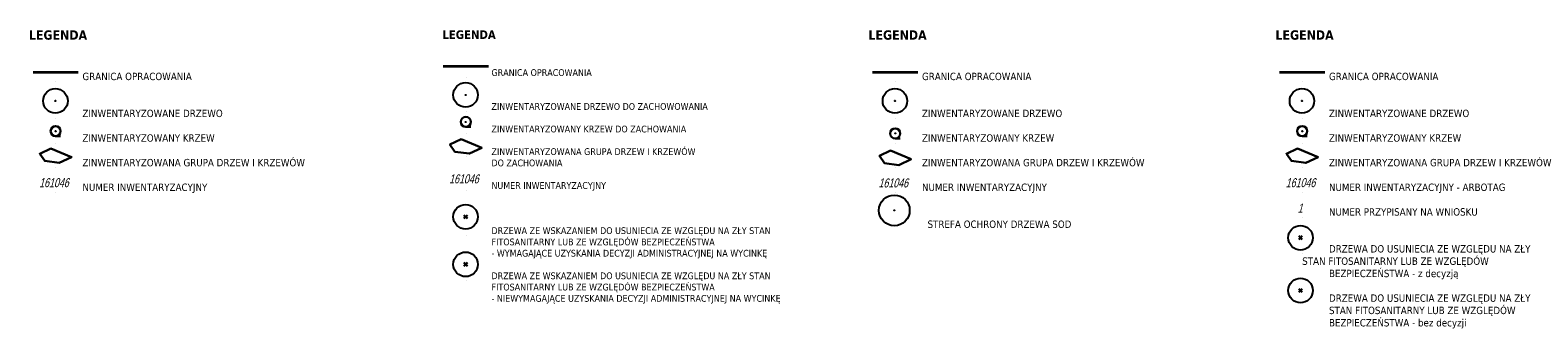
# Model space of a CAD drawing. Header units: metres. Extents: x 7419449 to 7420144, y 5549519 to 5549653.
# Tile 67 of 67: x 7419873 to 7420144, y 5549562 to 5549615. Entities that reach past the tile are written whole.
import ezdxf
from ezdxf.enums import TextEntityAlignment as Align
from ezdxf.lldxf.tags import DXFTag

# ---------------------------------------------------------------- set-up
doc = ezdxf.new("R2010")
doc.units = ezdxf.units.M
doc.linetypes.add('JIS_02_1.2', pattern=[2.5, 1.25, -1.25])
doc.layers.add('_4_GRANICA_OPRACOWANIA', color=146, linetype='2', lineweight=53, transparency=0.2)
doc.layers.add('_4_korony', color=7, linetype='Continuous', lineweight=25, true_color=0x7aa300)
for name, color, linetype, lineweight in [('_4_krzewy istniejące', 86, 'Continuous', 30), ('_4_NUMERY_PIKIET', 7, 'Continuous', 15), ('_4_NUMETY_WNIOSEK', 5, 'Continuous', 15), ('_4_RAMKI', 7, 'Continuous', 13), ('_4_SOD', 30, 'Continuous', 20), ('_4_USUNIĘCIE', 1, 'Continuous', 30)]:
    doc.layers.add(name, color=color, linetype=linetype, lineweight=lineweight)
doc.layers.add('_4_PUNKT_INWENTARYZACYJNY', color=7, linetype='Continuous')
doc.styles.get("Standard").update_dxf_attribs({"font": 'arial.ttf'})
doc.styles.add('STANDARD-Working1250', font='arial.ttf', dxfattribs={"height": 2.5})
tags = doc.linetypes.add('2', pattern=[0.9, 0.6, -0.3]).pattern_tags.tags
tags[6:7] = [DXFTag(74, 4), DXFTag(75, 0), DXFTag(340, '0'), DXFTag(46, 1.0), DXFTag(50, 0.0), DXFTag(44, 0.0), DXFTag(45, 0.0)]
tags[4:5] = [DXFTag(74, 4), DXFTag(75, 0), DXFTag(340, '0'), DXFTag(46, 1.0), DXFTag(50, 0.0), DXFTag(44, 0.0), DXFTag(45, 0.0)]

# ---------------------------------------------------------------- blocks, each defined once
blk = doc.blocks.new('A$C38776EB9')
at = {"linetype": 'Continuous', "transparency": 33554623}
blk.add_line((-0.525, -0.525), (0, -0.525), dxfattribs=at)
blk.add_circle((0, 0), 0.525, dxfattribs=at)
blk = doc.blocks.new('PIKIETA')
at = {"color": 0}
blk.add_circle((0, 0), 0.045, dxfattribs=at)
blk = doc.blocks.new('x')
at = {"layer": '_4_USUNIĘCIE'}
for points in [[(7418062.55, 5544640.43), (7418062.87, 5544640.11), (7418063.19, 5544640.43)], [(7418063.19, 5544639.79), (7418062.87, 5544640.11), (7418062.55, 5544639.79)]]:
    blk.add_lwpolyline(points, dxfattribs=at)
blk = doc.blocks.new('usun. bez dec')
at = {"layer": '_4_USUNIĘCIE', "color": 30, "true_color": 0xf8991e}
for points in [[(-0.32, 0.32), (0.32, -0.32)], [(-0.32, -0.32), (0.32, 0.32)]]:
    blk.add_lwpolyline(points, dxfattribs=at)

msp = doc.modelspace()

# ---------------------------------------------------------------- linework, layer by layer
at = {"layer": '_4_GRANICA_OPRACOWANIA', "linetype": 'JIS_02_1.2', "const_width": 0.5}
for points in [[(7419947.374, 5549608.824), (7419955.542, 5549608.824)], [(7419873.866, 5549607.752), (7419882.034, 5549607.752)], [(7420024.321, 5549607.752), (7420032.489, 5549607.752)], [(7420097.258, 5549607.752), (7420105.426, 5549607.752)]]:
    msp.add_lwpolyline(points, dxfattribs=at)
at = {"layer": '_4_korony', "color": 62, "lineweight": 25}
for centre in [(7419877.903, 5549602.624), (7419951.411, 5549603.696), (7420028.358, 5549602.624), (7420101.295, 5549602.624), (7419951.411, 5549581.853), (7420101.037, 5549578.097), (7419951.411, 5549573.33), (7420101.037, 5549568.643)]:
    msp.add_circle(centre, 2.201, dxfattribs=at)
at = {"layer": '_4_krzewy istniejące'}
for points in [[(7419950.59, 5549595.757), (7419948.611, 5549594.797), (7419949.512, 5549593.525), (7419952.099, 5549593.173), (7419954.313, 5549594.21), (7419950.59, 5549595.757)], [(7419877.082, 5549594.102), (7419875.103, 5549593.143), (7419876.004, 5549591.87), (7419878.59, 5549591.518), (7419880.804, 5549592.556), (7419877.082, 5549594.102)], [(7420027.537, 5549593.708), (7420025.558, 5549592.749), (7420026.459, 5549591.477), (7420029.045, 5549591.124), (7420031.259, 5549592.162), (7420027.537, 5549593.708)], [(7420100.474, 5549594.102), (7420098.495, 5549593.143), (7420099.396, 5549591.87), (7420101.983, 5549591.518), (7420104.196, 5549592.556), (7420100.474, 5549594.102)]]:
    msp.add_lwpolyline(points, dxfattribs=at)
at = {"layer": '_4_SOD', "lineweight": 25}
msp.add_circle((7420028.242, 5549583.002), 2.749, dxfattribs=at)

# ---------------------------------------------------------------- block references
at = {"layer": '_4_krzewy istniejące', "transparency": 33554687, "xscale": -1.716736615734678, "yscale": 1.716736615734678, "zscale": 1.716736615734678}
for p in [(7419877.944, 5549597.196), (7419951.452, 5549598.851), (7420101.336, 5549597.196), (7420028.399, 5549596.802)]:
    msp.add_blockref('A$C38776EB9', p, dxfattribs=at)
at = {"layer": '_4_PUNKT_INWENTARYZACYJNY', "linetype": 'Continuous'}
for p in [(7419951.411, 5549603.696), (7419877.903, 5549602.624), (7420028.358, 5549602.624), (7420101.295, 5549602.624), (7419951.452, 5549598.851), (7419877.944, 5549597.196), (7420028.399, 5549596.802), (7420101.336, 5549597.196), (7419951.411, 5549581.853), (7420028.242, 5549583.002), (7420101.037, 5549578.097), (7419951.411, 5549573.33), (7420101.037, 5549568.643)]:
    msp.add_blockref('PIKIETA', p, dxfattribs=at)
at = {"layer": '_4_USUNIĘCIE'}
for name, p in [('x', (1888.542, 4941.742)), ('x', (2038.168, 4937.987)), ('usun. bez dec', (7419951.411, 5549573.33)), ('usun. bez dec', (7420101.037, 5549568.643))]:
    msp.add_blockref(name, p, dxfattribs=at)

# ---------------------------------------------------------------- texts
at = {"layer": '_4_NUMERY_PIKIET', "style": 'STANDARD-Working1250', "oblique": 15, "width": 0.7}
for p in [(7419874.992, 5549586.673), (7419948.459, 5549587.352), (7420025.405, 5549586.626), (7420098.384, 5549586.673)]:
    msp.add_text('161046', height=1.6251, dxfattribs=at).set_placement(p, align=Align.BOTTOM_LEFT)
at = {"layer": '_4_NUMETY_WNIOSEK', "style": 'STANDARD-Working1250', "oblique": 15, "width": 0.7}
msp.add_text('1', height=1.625, dxfattribs=at).set_placement((7420100.526, 5549582.116), align=Align.BOTTOM_LEFT)
at = {"layer": '_4_RAMKI', "attachment_point": 1}
for s, width, insert, char_height in [('{\\fTahoma|b1|i0|c238|p34;\\H1.4x;LEGENDA\\P\\P\\fTahoma|b0|i0|c238|p34;\\H0.71429x;\\P\\H1.1035x;\\L^I^I\\lGRANICA OPRACOWANIA\\P\\P\\P\\H0.99981x;\\L^I^I\\lZINWENTARYZOWANE DRZEWO \\P\\P\\L^I^I\\lZINWENTARYZOWANY KRZEW\\P\\P\\L^I^I\\lZINWENTARYZOWANA GRUPA DRZEW I KRZEWÓW\\P\\P\\L^I^I\\lNUMER INWENTARYZACYJNY}', 329.68688, (7419873.146, 5549615.275), 1.2), ('{\\fTahoma|b1|i0|c238|p34;\\H1.4x;LEGENDA\\P\\P\\fTahoma|b0|i0|c238|p34;\\H0.71429x;\\P\\H1.1035x;\\L^I^I\\lGRANICA OP\\H0.99999x;RACOWANIA\\P\\P\\P\\L^I^I\\lZINWENTARYZOWANE DRZEWO DO ZACHOWOWANIA \\P\\P\\L^I^I\\lZINWENTARYZOWANY KRZEW DO ZACHOWANIA\\P\\P\\L^I^I\\lZINWENTARYZOWANA GRUPA DRZEW I KRZEWÓW\\P^I^IDO ZACHOWANIA \\P\\P\\L^I^I\\lNUMER INWENTARYZACYJNY\\P\\C0;\\P\\P\\L\\C256;\\P^I^I\\lDRZEWA ZE WSKAZANIEM DO USUNIECIA ZE WZGLĘDU NA ZŁY STAN\\P ^I^IFITOSANITARNY LUB ZE WZGLĘDÓW BEZPIECZEŃSTWA\\P ^I^I- WYMAGAJĄCE UZYSKANIA DECYZJI ADMINISTRACYJNEJ NA WYCINKĘ\\P\\P\\L^I^I\\H1x;\\lDRZEWA ZE WSKAZANIEM DO USUNIECIA ZE WZGLĘDU NA ZŁY STAN\\P ^I^IFITOSANITARNY LUB ZE WZGLĘDÓW BEZPIECZEŃSTWA\\P ^I^I- NIEWYMAGAJĄCE UZYSKANIA DECYZJI ADMINISTRACYJNEJ NA WYCINKĘ}', 329.68688, (7419947.247, 5549615.275), 1.1), ('{\\fTahoma|b1|i0|c238|p34;\\H1.4x;LEGENDA\\P\\P\\fTahoma|b0|i0|c238|p34;\\H0.71429x;\\P\\H1.1035x;\\L^I^I\\lGRANICA OPRACOWANIA\\P\\P\\P\\H0.99981x;\\L^I^I\\lZINWENTARYZOWANE DRZEWO \\P\\P\\L^I^I\\lZINWENTARYZOWANY KRZEW\\P\\P\\L^I^I\\lZINWENTARYZOWANA GRUPA DRZEW I KRZEWÓW\\P\\P\\L^I^I\\lNUMER INWENTARYZACYJNY\\H0.99986x;\\C0;\\P\\P\\H1.00044x;\\L\\C256;      \\P          ^I\\H0.99999x; \\H0.99957x;\\l\\C0; STREFA OCHRONY DRZEWA SOD}', 329.68688, (7420023.601, 5549615.275), 1.2), ('{\\fTahoma|b1|i0|c238|p34;\\H1.4x;LEGENDA\\P\\P\\fTahoma|b0|i0|c238|p34;\\H0.71429x;\\P\\H1.1035x;\\L^I^I\\lGRANICA OPRACOWANIA\\P\\P\\P\\H0.99981x;\\L^I^I\\lZINWENTARYZOWANE DRZEWO \\P\\P\\L^I^I\\lZINWENTARYZOWANY KRZEW\\P\\P\\L^I^I\\lZINWENTARYZOWANA GRUPA DRZEW I KRZEWÓW\\P\\P\\L^I^I\\lNUMER INWENTARYZACYJNY - ARBOTAG\\P\\P\\L^I^I\\lNUMER PRZYPISANY NA WNIOSKU\\P\\P\\P\\H1.00018x;\\L^I^I\\lDRZEWA DO USUNIECIA ZE WZGLĘDU NA ZŁY \\H1x; ^I^I\\H1x;STAN FITOSANITARNY LUB ZE WZGLĘDÓW\\P\\H1x; ^I^I\\H1x;BEZPIECZEŃSTWA - z decyzją\\P\\P\\L^I^I\\lDRZEWA DO USUNIECIA ZE WZGLĘDU NA ZŁY\\P\\H1x; ^I^I\\H1x;STAN FITOSANITARNY LUB ZE WZGLĘDÓW\\P\\H1x; ^I^I\\H1x;BEZPIECZEŃSTWA - bez decyzji}', 51.43018, (7420096.538, 5549615.275), 1.2)]:
    msp.add_mtext_dynamic_manual_height_columns(s, width=width, gutter_width=12.5, heights=[0], dxfattribs=dict(at, insert=insert, char_height=char_height))

doc.saveas('drawing.dxf')
